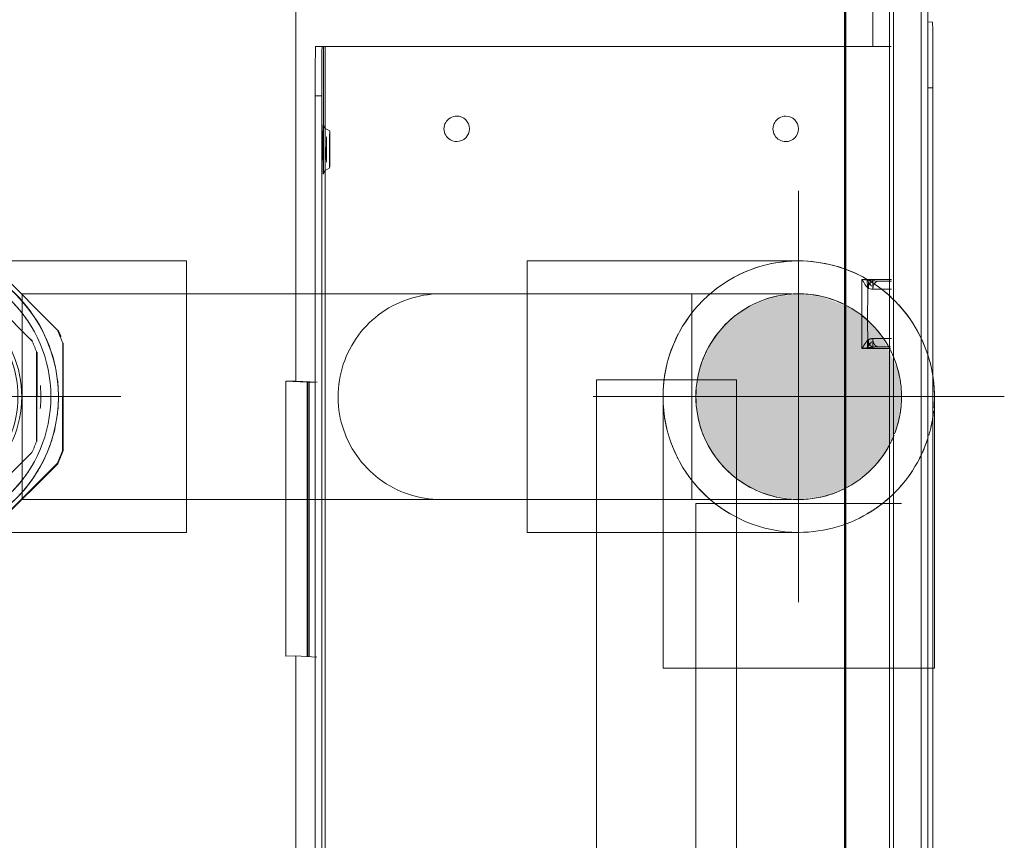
# Model space of a CAD drawing. Header units: millimetres. Extents: x -7237 to 20224, y 4737 to 43478.
# Tile 10 of 65: x 8320 to 8440, y 36047 to 36147. Entities that reach past the tile are written whole.
import ezdxf

# ---------------------------------------------------------------- set-up
doc = ezdxf.new("R2010")
doc.units = ezdxf.units.MM
doc.linetypes.add('ADSK_Осевая', pattern=[700, 500, -100, 0, -100])
doc.linetypes.add('ADSK_Скрыто', pattern=[300, 150, -150])
for name, color, linetype, lineweight in [('A-DETL-____-HDLN', 90, 'ADSK_Скрыто', 9), ('A-WALL-____-MCUT', 113, 'Continuous', 50), ('A-WALL-____-OTLN', 113, 'Continuous', 20), ('G-XREF-____-OTLN', 8, 'Continuous', 9), ('P-PIPE-____-CNTR', 3, 'ADSK_Осевая', 20), ('P-PIPE-____-OTLN', 3, 'Continuous', 20)]:
    doc.layers.add(name, color=color, linetype=linetype, lineweight=lineweight)

# ---------------------------------------------------------------- blocks, each defined once
blk = doc.blocks.new('Прямая форма - 83 new-610258-В_Этаж 02_Водопровод')
at = {"layer": 'A-WALL-____-MCUT', "color": 53}
blk.add_line((1900, 0), (300, 0), dxfattribs=at)
blk = doc.blocks.new('Прямая форма - SW - 008-610259-В_Этаж 02_Водопровод')
blk.add_blockref('Прямая форма - 83 new-610258-В_Этаж 02_Водопровод', (0, 0))
blk = doc.blocks.new('83 new_ifc_RVT-1-В_Этаж 02_Водопровод')
at = {"layer": 'A-WALL-____-OTLN', "color": 253, "lineweight": 20, "rotation": 90}
blk.add_blockref('Прямая форма - SW - 008-610259-В_Этаж 02_Водопровод', (20910.28, 35475.83), dxfattribs=at)
blk = doc.blocks.new('City Class FR - City Class F_iam-1558930-В_Этаж 02_Водопровод')
at = {"layer": 'A-DETL-____-HDLN'}
for p, q in [((-89.01, 31.49), (-89.01, 32.95)), ((-89.01, 32.95), (-89.01, 31.49)), ((-88.81, 32.95), (-88.8, 29.47)), ((-88.63, 32.82), (-77.28, 32.85)), ((-77.28, 32.85), (-88.63, 32.82)), ((-87.43, 33.32), (-78.48, 33.34)), ((-90.01, 31.95), (-90.01, 30.78)), ((-89.84, 30.17), (-91.92, 30.16)), ((-89.95, 30.78), (-88.81, 30.78)), ((-89.88, 30.27), (-89.14, 30.27)), ((-89.84, 30.13), (-88.8, 30.13)), ((-89.14, 30.27), (-89.62, 30.64)), ((-88.8, 29.47), (-92.62, 29.46)), ((-84.97, 14.22), (-73.15, 14.25)), ((-84.96, 9.61), (-84.97, 14.22))]:
    blk.add_line(p, q, dxfattribs=at)
for start_param, end_param in [(3.150557, 3.490411), (2.792279, 3.138605), (5.933871, 6.274221), (0.002988, 0.348818)]:
    blk.add_ellipse((-112.86, -35.69), major_axis=(1.55, 0), ratio=0.005175, start_param=start_param, end_param=end_param, dxfattribs=at)
for points in [[(-90.01, 30.78), (-89.87, 30.78), (-89.61, 30.82), (-89.28, 30.98), (-89.06, 31.21), (-89.01, 31.4), (-89.01, 31.49)], [(-88.98, 30.88), (-88.99, 30.98), (-89, 31.19), (-89.01, 31.39), (-89.01, 31.49)], [(-90.01, 30.78), (-90.01, 30.68), (-89.98, 30.47), (-89.89, 30.26), (-89.84, 30.17)], [(-89.84, 30.17), (-89.77, 30.12), (-89.63, 30.01), (-89.37, 29.83), (-89.09, 29.65), (-88.9, 29.53), (-88.8, 29.47)], [(-89.14, 30.27), (-89.09, 30.25), (-88.97, 30.21), (-88.86, 30.16), (-88.8, 30.13)], [(-88.8, 29.47), (-88.82, 29.59), (-88.85, 29.84), (-88.9, 30.2), (-88.94, 30.56), (-88.97, 30.78), (-88.98, 30.88)]]:
    blk.add_open_spline(points, degree=3, dxfattribs=at)
blk.add_open_spline([(-88.98, 30.88), (-88.98, 30.82), (-89.01, 30.71), (-89.09, 30.57), (-89.21, 30.46), (-89.37, 30.36), (-89.56, 30.25), (-89.72, 30.19), (-89.84, 30.17)], degree=3, knots=[0, 0, 0, 0, 0.166667, 0.333333, 0.5, 0.625, 0.75, 1, 1, 1, 1], dxfattribs=at)
at = {"layer": 'G-XREF-____-OTLN'}
for p, q in [((-120.49, 38.03), (84.51, 38.48)), ((174.35, 38.06), (-210.65, 37.22)), ((174.35, 37.26), (-210.65, 36.42)), ((-128.52, 37.44), (-128.49, 37.97)), ((-120.49, 38.03), (-120.49, 37.42)), ((-78.43, 33.34), (43.01, 33.6)), ((-214.63, 33.05), (-87.48, 33.32)), ((-214.63, 32.55), (-88.68, 32.82)), ((-88.68, 32.82), (-214.63, 32.55)), ((-125.51, 32.96), (-125.36, -35.87)), ((-97.2, 29.45), (-97.21, 33.04)), ((-97.01, 33.05), (-97.01, 31.47)), ((-97.01, 33.05), (-97.01, 31.48)), ((-97.01, 31.48), (-97.01, 33.05)), ((-96.01, 33.05), (-96.01, 30.77)), ((-90.01, 33.07), (-90.01, 31.98)), ((-77.23, 32.85), (41.81, 33.11)), ((41.81, 33.11), (-77.23, 32.85)), ((-175.47, 30.59), (-125.51, 30.7)), ((-97.21, 30.76), (-96.01, 30.77)), ((-97.2, 30.11), (-96.17, 30.12)), ((-96.39, 30.62), (-96.87, 30.26)), ((-96.87, 30.26), (-96.13, 30.26)), ((-91.97, 30.16), (-96.17, 30.16)), ((-92.67, 29.46), (-97.2, 29.45)), ((-73.1, 14.25), (37.76, 14.49)), ((-84.93, -2.78), (-84.96, 9.56)), ((49.07, -2.49), (-84.93, -2.78)), ((-125.36, -35.87), (89.64, -35.4)), ((83.63, -35.82), (-119.37, -36.26)), ((-115.11, -35.29), (-115.42, -35.84)), ((-110.3, -35.83), (-110.62, -35.28)), ((-125.37, -36.24), (-125.36, -36.07)), ((-125.37, -36.24), (-125.37, -37.04)), ((-125.37, -36.24), (-125.37, -37.04)), ((-125.36, -36.07), (-109.87, -36.03)), ((-119.37, -37.06), (-119.37, -36.26)), ((83.63, -36.62), (-119.37, -37.06)), ((-84.56, -36.77), (-84.68, -39.36)), ((-84.56, -36.98), (-84.56, -37.97)), ((-51.16, -36.7), (-51.28, -39.29)), ((-84.56, -37.97), (-84.67, -40.56)), ((-51.21, -37.81), (-84.61, -37.88)), ((-51.2, -37.64), (-84.6, -37.71)), ((-84.56, -37.97), (-51.21, -37.9)), ((-84.68, -39.36), (-193.86, -39.6)), ((-84.68, -39.36), (-84.67, -40.56)), ((-51.28, -39.29), (15.32, -39.15)), ((-51.27, -40.49), (-51.28, -39.29)), ((-84.67, -40.56), (-51.27, -40.49))]:
    blk.add_line(p, q, dxfattribs=at)
at = {"layer": 'G-XREF-____-OTLN', "flags": 128}
for points in [[(-115.42, -35.84), (-115.79, -36.09), (-115.81, -36.09)], [(-110.3, -35.83), (-109.93, -36.08), (-109.91, -36.08)]]:
    blk.add_lwpolyline(points, dxfattribs=at)
at = {"layer": 'G-XREF-____-OTLN'}
for centre, major_axis, ratio, start_param, end_param in [((-120.49, 37.99), (8, 0.02), 0.005175, 1.570548, 3.141345), ((-96.01, 31.48), (1, 0.002), 0.710757, 3.141593, 4.712036), ((-115.48, 20.15), (-1.55, 0.07), 0.999987, 3.189473, 6.331065), ((-115.48, 20.15), (-1.55, 0.07), 0.999987, 0.04788, 3.189473), ((-115.4, -19.85), (-1.55, 0.07), 0.999987, 3.189473, 6.331065), ((-115.4, -19.85), (-1.55, 0.07), 0.999987, 0.04788, 3.189473), ((-125.36, -35.87), (0, 0.2), 0.000248, 3.932166, 4.717564), ((-112.86, -35.84), (2.56, 0.01), 0.005175, 1.570548, 3.138605), ((-112.86, -35.84), (2.56, 0.01), 0.005175, 3.141345, 4.712141), ((-112.86, -35.29), (2.24, 0), 0.005175, 0.002988, 3.138605), ((-112.86, -35.29), (2.24, 0), 0.005175, 3.150557, 6.274221), ((-112.86, -35.69), (1.55, 0), 0.005175, 3.150557, 6.274221), ((-112.86, -35.69), (1.55, 0), 0.005175, 0.002988, 3.138605), ((-112.86, -35.84), (2.56, 0.01), 0.005175, 0.002988, 1.570548), ((-112.86, -35.84), (2.56, 0.01), 0.005175, 4.712141, 6.282937), ((-119.37, -36.23), (6, 0.01), 0.005175, 3.141593, 4.712141), ((-119.37, -37.03), (6, 0.01), 0.005175, 3.141593, 4.712141), ((-112.86, -36.09), (2.99, 0.01), 0.005175, 1.570548, 3.141345), ((-112.86, -36.09), (2.99, 0.01), 0.005175, 3.141345, 4.712141), ((-112.86, -36.09), (2.99, 0.01), 0.005175, 4.712141, 7.853734)]:
    blk.add_ellipse(centre, major_axis=major_axis, ratio=ratio, start_param=start_param, end_param=end_param, dxfattribs=at)
for points in [[(-97.01, 31.48), (-97.01, 31.38), (-97.01, 31.17), (-97.02, 30.96), (-97.03, 30.86)], [(-97.03, 30.86), (-97.04, 30.76), (-97.07, 30.54), (-97.11, 30.19), (-97.16, 29.82), (-97.19, 29.57), (-97.2, 29.45)], [(-97.2, 30.11), (-97.15, 30.14), (-97.03, 30.19), (-96.92, 30.24), (-96.87, 30.26)], [(-96.17, 30.16), (-96.23, 30.1), (-96.38, 29.99), (-96.64, 29.82), (-96.92, 29.63), (-97.11, 29.51), (-97.2, 29.45)], [(-96.01, 30.77), (-96.01, 30.66), (-96.03, 30.45), (-96.12, 30.25), (-96.17, 30.16)]]:
    blk.add_open_spline(points, degree=3, dxfattribs=at)
blk.add_open_spline([(-96.17, 30.16), (-96.24, 30.17), (-96.36, 30.21), (-96.54, 30.31), (-96.71, 30.42), (-96.85, 30.55), (-96.97, 30.7), (-97.03, 30.79), (-97.03, 30.86)], degree=3, knots=[0, 0, 0, 0, 0.166667, 0.333333, 0.5, 0.666667, 0.8125, 1, 1, 1, 1], dxfattribs=at)
blk = doc.blocks.new('City Class FR - City Class 25 FR-1559149-В_Этаж 02_Водопровод')
blk.add_blockref('City Class FR - City Class F_iam-1558930-В_Этаж 02_Водопровод', (0, 0))
blk = doc.blocks.new('ADSK_Полипропилен_Муфта с накидной гайкой - 25 х 3_4_-1254471-В_Этаж 02_Водопровод')
at = {"layer": 'A-DETL-____-HDLN', "color": 210}
for p, q in [((20789.07, 36118.69), (20779.81, 36109.47)), ((20803.72, 36119.31), (20790.65, 36119.34)), ((20797.98, 36118.8), (20797.97, 36118.8)), ((20814.51, 36109.39), (20805.29, 36118.65)), ((20802.43, 36116.32), (20791.59, 36116.34)), ((20790.24, 36115.78), (20782.55, 36108.13)), ((20811.43, 36108.07), (20803.78, 36115.76)), ((20797.58, 36111.31), (20797.52, 36111.31)), ((20779.16, 36107.9), (20779.13, 36094.82)), ((20811.24, 36108.32), (20811.48, 36108.07)), ((20815.13, 36094.75), (20815.16, 36107.82)), ((20815.16, 36107.82), (20815.23, 36107.81)), ((20815.23, 36107.81), (20815.2, 36094.74)), ((20781.99, 36106.78), (20781.97, 36095.94)), ((20811.97, 36095.87), (20811.99, 36106.72)), ((20812.04, 36106.72), (20812.02, 36095.87)), ((20782.52, 36094.59), (20790.17, 36086.9)), ((20803.72, 36086.87), (20811.4, 36094.53)), ((20815.2, 36094.74), (20815.13, 36094.75)), ((20779.78, 36093.25), (20789, 36083.99)), ((20805.21, 36083.95), (20814.47, 36093.18)), ((20814.55, 36093.17), (20805.28, 36083.95)), ((20814.47, 36093.18), (20814.55, 36093.17)), ((20796.57, 36091.34), (20796.62, 36091.33)), ((20791.52, 36086.34), (20802.37, 36086.32)), ((20796.29, 36083.84), (20796.31, 36083.84)), ((20805.28, 36083.95), (20805.21, 36083.95)), ((20790.57, 36083.34), (20803.64, 36083.31))]:
    blk.add_line(p, q, dxfattribs=at)
for centre, major_axis, start_param, end_param in [((20797.13, 36101.32), (0.84, 17.48), 0.045707, 3.1873), ((20797.14, 36101.32), (0.92, 19.13), 0.394026, 0.482786), ((20797.14, 36101.32), (0.84, 17.48), 0.045707, 0.359679), ((20797.13, 36101.32), (0.84, 17.48), 3.1873, 6.328893), ((20797.14, 36101.32), (0.84, 17.48), 6.013969, 6.328893), ((20797.14, 36101.32), (0.92, 19.13), 5.891813, 5.980573), ((20797.14, 36101.32), (0.84, 17.48), 0.455043, 0.683609), ((20797.14, 36101.32), (0.84, 17.48), 5.686445, 5.924101), ((20796.98, 36101.33), (0.76, 15.93), 0.392585, 0.484228), ((20797.1, 36101.32), (0.74, 15.38), 0.045707, 0.114388), ((20797.1, 36101.32), (0.74, 15.38), 6.260211, 6.328893), ((20796.98, 36101.33), (0.76, 15.93), 5.890372, 5.982015), ((20797.14, 36101.32), (0.84, 17.48), 0.780543, 1.404887), ((20796.98, 36101.33), (0.63, 13.18), 0.045707, 3.1873), ((20796.98, 36101.33), (0.63, 13.18), 3.1873, 6.328892), ((20797.14, 36101.32), (0.84, 17.48), 4.964561, 5.598255), ((20797.1, 36101.32), (0.74, 15.38), 0.777117, 0.885094), ((20797.1, 36101.32), (0.74, 15.38), 5.459553, 5.627435), ((20797.14, 36101.32), (0.92, 19.13), 1.179424, 1.268184), ((20797.14, 36101.32), (0.92, 19.13), 5.106415, 5.195175), ((20797.22, 36101.32), (0.92, 19.13), 5.150795, 5.195175), ((20796.98, 36101.33), (0.76, 15.93), 1.177983, 1.269626), ((20796.98, 36101.33), (0.76, 15.93), 5.104974, 5.196617), ((20797.03, 36101.33), (0.63, 13.18), 1.354704, 1.878303), ((20797.14, 36101.32), (0.84, 17.48), 1.504372, 1.728753), ((20797.14, 36101.32), (0.84, 17.48), 4.636752, 4.879313), ((20797.1, 36101.32), (0.74, 15.38), 1.568033, 1.664974), ((20797.1, 36101.32), (0.74, 15.38), 4.667267, 4.848926), ((20797.14, 36101.32), (0.84, 17.48), 1.828122, 2.140102), ((20797.14, 36101.32), (0.84, 17.48), 4.234497, 4.551627), ((20796.98, 36101.33), (0.76, 15.93), 1.963381, 2.055024), ((20796.98, 36101.33), (0.76, 15.93), 4.319575, 4.411219), ((20797.14, 36101.32), (0.92, 19.13), 1.964823, 2.053583), ((20797.14, 36101.32), (0.92, 19.13), 4.321017, 4.409777), ((20797.22, 36101.32), (0.92, 19.13), 4.321017, 4.409777), ((20797.14, 36101.32), (0.84, 17.48), 2.157875, 2.452713), ((20797.14, 36101.32), (0.84, 17.48), 3.917686, 4.221427), ((20797.1, 36101.32), (0.74, 15.38), 2.346543, 2.45726), ((20797.1, 36101.32), (0.74, 15.38), 3.887387, 4.058009), ((20797.14, 36101.32), (0.84, 17.48), 2.549158, 2.778445), ((20797.14, 36101.32), (0.84, 17.48), 3.591606, 3.829982), ((20796.98, 36101.33), (0.76, 15.93), 2.748779, 2.840422), ((20797.1, 36101.32), (0.74, 15.38), 3.116681, 3.1873), ((20797.1, 36101.32), (0.74, 15.38), 3.1873, 3.257918), ((20796.98, 36101.33), (0.76, 15.93), 3.534177, 3.625821), ((20797.14, 36101.32), (0.92, 19.13), 2.750221, 2.838981), ((20797.14, 36101.32), (0.84, 17.48), 2.873181, 3.1873), ((20797.14, 36101.32), (0.84, 17.48), 3.1873, 3.50237), ((20797.14, 36101.32), (0.92, 19.13), 3.535619, 3.624379), ((20797.22, 36101.32), (0.92, 19.13), 3.535619, 3.579999)]:
    blk.add_ellipse(centre, major_axis=major_axis, ratio=0.999987, start_param=start_param, end_param=end_param, dxfattribs=at)
blk = doc.blocks.new('ADSK_Полипропилен_Отвод - Универсальный-V68-В_Этаж 02_Водопровод')
at = {"layer": 'A-DETL-____-HDLN', "color": 210}
for p, q in [((20830.22, 36117.82), (20797.22, 36117.82)), ((20830.22, 36101.32), (20830.22, 36117.82)), ((20797.22, 36113.82), (20797.22, 36088.82)), ((20830.22, 36084.82), (20830.22, 36101.32)), ((20797.22, 36084.82), (20830.22, 36084.82))]:
    blk.add_line(p, q, dxfattribs=at)
at = {"layer": 'A-DETL-____-HDLN', "color": 210, "flags": 128}
for points in [[(20789.28, 36115.79), (20789.87, 36116.09), (20790.46, 36116.37), (20791.07, 36116.63), (20791.69, 36116.86), (20792.31, 36117.07), (20792.95, 36117.26), (20793.59, 36117.41), (20794.24, 36117.55), (20794.89, 36117.65), (20795.54, 36117.73), (20796.2, 36117.79), (20796.86, 36117.81)], [(20786.07, 36113.48), (20786.57, 36113.92), (20787.08, 36114.34), (20787.61, 36114.73), (20788.15, 36115.11)], [(20783.5, 36110.49), (20783.87, 36111.03), (20784.27, 36111.55), (20784.69, 36112.06), (20785.13, 36112.56)], [(20782.66, 36093.54), (20782.36, 36094.13), (20782.09, 36094.73), (20781.84, 36095.34), (20781.61, 36095.96), (20781.41, 36096.59), (20781.23, 36097.22), (20781.08, 36097.87), (20780.96, 36098.51), (20780.86, 36099.17), (20780.78, 36099.82), (20780.74, 36100.48), (20780.72, 36101.14), (20780.72, 36101.8), (20780.75, 36102.46), (20780.81, 36103.12), (20780.9, 36103.77), (20781.01, 36104.42), (20781.15, 36105.07), (20781.31, 36105.71), (20781.5, 36106.34), (20781.71, 36106.96), (20781.95, 36107.58), (20782.21, 36108.18), (20782.5, 36108.78), (20782.81, 36109.36)], [(20784.93, 36090.3), (20784.5, 36090.8), (20784.09, 36091.32), (20783.7, 36091.85), (20783.33, 36092.4)], [(20788.45, 36087.34), (20787.9, 36087.7), (20787.36, 36088.08), (20786.84, 36088.49), (20786.34, 36088.91)], [(20797.22, 36084.82), (20796.56, 36084.83), (20795.9, 36084.87), (20795.24, 36084.94), (20794.59, 36085.03), (20793.94, 36085.15), (20793.29, 36085.29), (20792.66, 36085.46), (20792.02, 36085.66), (20791.4, 36085.88), (20790.79, 36086.12), (20790.19, 36086.39), (20789.6, 36086.68)]]:
    blk.add_lwpolyline(points, dxfattribs=at)
at = {"layer": 'A-DETL-____-HDLN', "color": 210}
for radius, start, end in [(16.5, 0, 180), (12.5, 90, 270), (12.5, 270, 90), (16.5, 180, 0)]:
    blk.add_arc((20797.22, 36101.32), radius, start, end, dxfattribs=at)
for points, knots in [([(20801.04, 36117.37), (20800.82, 36117.42), (20799.56, 36117.69), (20798.27, 36117.82), (20797.22, 36117.82)], [0.8271005, 0.8271005, 0.8271005, 0.8271005, 0.8571429, 1, 1, 1, 1]), ([(20804.76, 36115.99), (20804.34, 36116.21), (20803.48, 36116.6), (20802.61, 36116.92), (20802.16, 36117.06)], [0.6542456, 0.6542456, 0.6542456, 0.6542456, 0.7142857, 0.7758694, 0.7758694, 0.7758694, 0.7758694]), ([(20811.5, 36109.58), (20811.33, 36109.87), (20810.98, 36110.44), (20810.41, 36111.23), (20809.82, 36111.98), (20809.19, 36112.68), (20808.54, 36113.33), (20807.64, 36114.13), (20806.75, 36114.81), (20806.06, 36115.25), (20805.86, 36115.37)], [0.2857143, 0.2857143, 0.2857143, 0.2857143, 0.3214286, 0.3571429, 0.3928571, 0.4285714, 0.4642857, 0.5, 0.5714286, 0.6007777, 0.6007777, 0.6007777, 0.6007777]), ([(20805.86, 36087.27), (20806.06, 36087.39), (20806.51, 36087.67), (20807.17, 36088.15), (20807.87, 36088.71), (20808.54, 36089.31), (20809.19, 36089.95), (20809.82, 36090.65), (20810.41, 36091.4), (20810.98, 36092.2), (20811.33, 36092.76), (20811.5, 36093.05)], [0.3992223, 0.3992223, 0.3992223, 0.3992223, 0.4285714, 0.4642857, 0.5, 0.5357143, 0.5714286, 0.6071429, 0.6428571, 0.6785714, 0.7142857, 0.7142857, 0.7142857, 0.7142857]), ([(20802.16, 36085.58), (20802.61, 36085.72), (20803.48, 36086.03), (20804.34, 36086.43), (20804.76, 36086.64)], [0.2241306, 0.2241306, 0.2241306, 0.2241306, 0.2857143, 0.3457544, 0.3457544, 0.3457544, 0.3457544]), ([(20797.22, 36084.82), (20798.27, 36084.82), (20799.56, 36084.94), (20800.82, 36085.22), (20801.04, 36085.27)], [0, 0, 0, 0, 0.1428571, 0.1728995, 0.1728995, 0.1728995, 0.1728995])]:
    blk.add_open_spline(points, degree=3, knots=knots, dxfattribs=at)
blk = doc.blocks.new('ADSK_Полипропилен_Отвод - Универсальный-V69-В_Этаж 02_Водопровод')
at = {"layer": 'A-DETL-____-HDLN', "color": 210}
for p, q in [((20904.64, 36117.82), (20871.64, 36117.82)), ((20871.64, 36117.82), (20871.64, 36101.32)), ((20871.64, 36101.32), (20871.64, 36084.82)), ((20871.64, 36084.82), (20880.02, 36084.82)), ((20897.12, 36084.82), (20904.64, 36084.82))]:
    blk.add_line(p, q, dxfattribs=at)
at = {"layer": 'P-PIPE-____-OTLN', "color": 220}
blk.add_line((20880.07, 36084.82), (20897.07, 36084.82), dxfattribs=at)
blk = doc.blocks.new('ADSK_Полипропилен_Отвод - Универсальный-V28-В_Этаж 02_Водопровод')
at = {"layer": 'A-DETL-____-HDLN', "color": 210}
for p, q in [((20919.1, 36109.25), (20919.41, 36108.67)), ((20919.41, 36108.67), (20919.5, 36108.48)), ((20919.6, 36108.27), (20919.69, 36108.07)), ((20888.14, 36101.32), (20888.14, 36084.87)), ((20917.14, 36101.32), (20892.14, 36101.32)), ((20897.08, 36068.32), (20904.64, 36068.32)), ((20904.64, 36068.32), (20921.14, 36068.32))]:
    blk.add_line(p, q, dxfattribs=at)
at = {"layer": 'A-DETL-____-HDLN', "color": 210, "flags": 128}
for points in [[(20896.86, 36115.87), (20897.45, 36116.17), (20898.05, 36116.45), (20898.66, 36116.7), (20899.28, 36116.92), (20899.91, 36117.13), (20900.54, 36117.3), (20901.18, 36117.45), (20901.83, 36117.58), (20902.49, 36117.68), (20903.14, 36117.75), (20903.8, 36117.8), (20904.46, 36117.82), (20905.12, 36117.81), (20905.78, 36117.78), (20906.44, 36117.72), (20907.09, 36117.63), (20907.74, 36117.52), (20908.39, 36117.39), (20909.03, 36117.22), (20909.66, 36117.04), (20910.28, 36116.82), (20910.9, 36116.58), (20911.5, 36116.32), (20912.1, 36116.03), (20912.68, 36115.72)], [(20893.62, 36113.6), (20894.12, 36114.03), (20894.64, 36114.45), (20895.17, 36114.83), (20895.72, 36115.2)], [(20913.81, 36115.04), (20914.35, 36114.66), (20914.87, 36114.26), (20915.38, 36113.84), (20915.87, 36113.4)], [(20916.8, 36112.46), (20917.24, 36111.97), (20917.66, 36111.45), (20918.05, 36110.93), (20918.42, 36110.38)], [(20890.66, 36110.08), (20891.02, 36110.63), (20891.4, 36111.17), (20891.81, 36111.69), (20892.23, 36112.2)], [(20888.14, 36101.32), (20888.15, 36101.98), (20888.19, 36102.64), (20888.26, 36103.29), (20888.35, 36103.95), (20888.47, 36104.6), (20888.61, 36105.24), (20888.78, 36105.88), (20888.97, 36106.51), (20889.2, 36107.13), (20889.44, 36107.74), (20889.71, 36108.35), (20890, 36108.94)], [(20919.69, 36108.07), (20919.95, 36107.46), (20920.18, 36106.85), (20920.3, 36106.51)], [(20920.39, 36106.22), (20920.58, 36105.59), (20920.73, 36104.94), (20920.87, 36104.3), (20920.91, 36104.04)]]:
    blk.add_lwpolyline(points, dxfattribs=at)
at = {"layer": 'A-DETL-____-HDLN', "color": 210}
for radius, start, end in [(16.5, 90, 270), (16.5, 60, 90), (16.5, 24.8121, 56.5191), (12.5, 30, 180), (12.5, 27.9723, 30), (16.5, 17.5322, 23.9092), (12.5, 22.015, 27.1484), (12.5, 15, 21.1911), (16.5, 6.1168, 16.6293), (12.5, 0, 15), (12.5, 180, 330), (12.5, 345, 0), (16.5, 356.5303, 0), (16.5, 343.3707, 353.8832), (12.5, 338.8089, 345), (12.5, 332.8516, 337.985), (16.5, 336.0908, 342.4678), (16.5, 270, 335.1879), (12.5, 330, 332.0277)]:
    blk.add_arc((20904.64, 36101.32), radius, start, end, dxfattribs=at)
for points, knots in [([(20888.14, 36101.32), (20888.14, 36100.27), (20888.26, 36098.98), (20888.54, 36097.71), (20888.59, 36097.49)], [0, 0, 0, 0, 0.1428571, 0.1728995, 0.1728995, 0.1728995, 0.1728995]), ([(20920.69, 36097.49), (20920.74, 36097.71), (20920.84, 36098.19), (20920.93, 36098.68), (20920.97, 36098.95)], [0.82710052, 0.82710052, 0.82710052, 0.82710052, 0.85714286, 0.89326955, 0.89326955, 0.89326955, 0.89326955]), ([(20888.9, 36096.37), (20889.04, 36095.92), (20889.35, 36095.05), (20889.75, 36094.19), (20889.96, 36093.77)], [0.2241306, 0.2241306, 0.2241306, 0.2241306, 0.2857143, 0.3457544, 0.3457544, 0.3457544, 0.3457544]), ([(20919.65, 36094.47), (20919.74, 36094.66), (20920.01, 36095.29), (20920.24, 36095.92), (20920.38, 36096.37)], [0.68725238, 0.68725238, 0.68725238, 0.68725238, 0.71428571, 0.77586938, 0.77586938, 0.77586938, 0.77586938]), ([(20890.79, 36092.35), (20890.85, 36092.26), (20891.07, 36091.92), (20891.47, 36091.36), (20892.03, 36090.67), (20892.62, 36089.99), (20893.27, 36089.34), (20893.97, 36088.71), (20894.72, 36088.12), (20895.52, 36087.56), (20896.08, 36087.21), (20896.37, 36087.04)], [0.4148442, 0.4148442, 0.4148442, 0.4148442, 0.4285714, 0.4642857, 0.5, 0.5357143, 0.5714286, 0.6071429, 0.6428571, 0.6785714, 0.7142857, 0.7142857, 0.7142857, 0.7142857]), ([(20916.26, 36089.61), (20916.39, 36089.74), (20916.73, 36090.09), (20917.45, 36090.89), (20918.05, 36091.68), (20918.43, 36092.26), (20918.49, 36092.35)], [0.4430708, 0.4430708, 0.4430708, 0.4430708, 0.4642857, 0.5, 0.5714286, 0.5851558, 0.5851558, 0.5851558, 0.5851558]), ([(20912.9, 36087.04), (20913.19, 36087.21), (20913.76, 36087.56), (20914.55, 36088.12), (20915.3, 36088.71), (20915.82, 36089.18), (20916.1, 36089.45), (20916.15, 36089.5)], [0.2857143, 0.2857143, 0.2857143, 0.2857143, 0.3214286, 0.3571429, 0.3928571, 0.4285714, 0.4369394, 0.4369394, 0.4369394, 0.4369394])]:
    blk.add_open_spline(points, degree=3, knots=knots, dxfattribs=at)
for points in [[(20921.08, 36099.98), (20921.11, 36100.25), (20921.12, 36100.53), (20921.13, 36100.81)], [(20919.31, 36093.77), (20919.4, 36093.94), (20919.48, 36094.11), (20919.56, 36094.28)]]:
    blk.add_open_spline(points, degree=3, dxfattribs=at)
at = {"layer": 'P-PIPE-____-OTLN', "color": 220}
for p, q in [((20921.14, 36068.32), (20921.14, 36101.32)), ((20888.14, 36084.82), (20888.14, 36068.32)), ((20888.14, 36068.32), (20897.04, 36068.32))]:
    blk.add_line(p, q, dxfattribs=at)
at = {"layer": 'P-PIPE-____-OTLN', "color": 220, "flags": 128}
blk.add_lwpolyline([(20920.97, 36103.65), (20921.05, 36102.99), (20921.11, 36102.33), (20921.13, 36101.67)], dxfattribs=at)
at = {"layer": 'P-PIPE-____-OTLN', "color": 220}
for start, end in [(56.6919, 59.8028), (0, 4.7932)]:
    blk.add_arc((20904.64, 36101.32), 16.5, start, end, dxfattribs=at)
blk = doc.blocks.new('ADSK_Полипропилен_Обвод - Обвод длинный под сварку-1567110-В_Этаж 02_Водопровод')
at = {"layer": 'A-DETL-____-HDLN', "color": 210}
for p, q in [((20906.13, 36113.73), (20906.63, 36113.66)), ((20912.1, 36111.34), (20912.5, 36111.04)), ((20916.1, 36106.31), (20916.13, 36106.24)), ((20916.23, 36106), (20916.29, 36105.85)), ((20917.05, 36099.82), (20916.98, 36099.33)), ((20914.66, 36093.85), (20914.36, 36093.46)), ((20909.63, 36089.86), (20909.17, 36089.67))]:
    blk.add_line(p, q, dxfattribs=at)
at = {"layer": 'A-DETL-____-HDLN', "color": 210, "flags": 128}
for points in [[(20848.64, 36101.32), (20848.65, 36101.82), (20848.68, 36102.32), (20848.73, 36102.81), (20848.8, 36103.31), (20848.89, 36103.8), (20849, 36104.29), (20849.12, 36104.77), (20849.27, 36105.25), (20849.44, 36105.72), (20849.62, 36106.19), (20849.83, 36106.64), (20850.05, 36107.09), (20850.29, 36107.53), (20850.55, 36107.96), (20850.82, 36108.38), (20851.11, 36108.78), (20851.42, 36109.18), (20851.74, 36109.56), (20852.08, 36109.93), (20852.43, 36110.28), (20852.79, 36110.63), (20853.17, 36110.95), (20853.56, 36111.26), (20853.97, 36111.56), (20854.38, 36111.84), (20854.81, 36112.1), (20855.25, 36112.34), (20855.69, 36112.57), (20856.15, 36112.78), (20856.61, 36112.97), (20857.08, 36113.14), (20857.55, 36113.29), (20858.04, 36113.43), (20858.52, 36113.54), (20859.01, 36113.64), (20859.51, 36113.71), (20860, 36113.77), (20860.5, 36113.8), (20861, 36113.82), (20861.14, 36113.82)], [(20861.14, 36113.82), (20861.17, 36113.82), (20861.28, 36113.82), (20861.45, 36113.82), (20861.69, 36113.82), (20862, 36113.82), (20862.38, 36113.82), (20862.82, 36113.82), (20863.33, 36113.82), (20863.91, 36113.82), (20864.55, 36113.82), (20865.25, 36113.82), (20866.02, 36113.82), (20866.85, 36113.82), (20867.74, 36113.82), (20868.68, 36113.82), (20869.69, 36113.82), (20870.75, 36113.82), (20871.86, 36113.82), (20873.03, 36113.82), (20874.24, 36113.82), (20875.5, 36113.82), (20876.81, 36113.82), (20878.17, 36113.82), (20879.56, 36113.82), (20881, 36113.82), (20882.47, 36113.82)], [(20861.24, 36113.82), (20861.15, 36113.82), (20861.14, 36113.82)], [(20882.89, 36113.82), (20881.4, 36113.82), (20879.96, 36113.82), (20878.55, 36113.82), (20877.19, 36113.82), (20875.86, 36113.82), (20874.59, 36113.82), (20873.36, 36113.82), (20872.18, 36113.82), (20871.05, 36113.82), (20869.98, 36113.82), (20868.96, 36113.82), (20867.99, 36113.82), (20867.09, 36113.82), (20866.24, 36113.82), (20865.46, 36113.82), (20864.74, 36113.82), (20864.08, 36113.82), (20863.48, 36113.82), (20862.96, 36113.82), (20862.49, 36113.82), (20862.1, 36113.82), (20861.77, 36113.82), (20861.51, 36113.82), (20861.32, 36113.82), (20861.24, 36113.82)], [(20882.89, 36113.82), (20884.37, 36113.82), (20885.82, 36113.82), (20887.22, 36113.82), (20888.59, 36113.82), (20889.91, 36113.82), (20891.19, 36113.82), (20892.42, 36113.82), (20893.59, 36113.82), (20894.72, 36113.82), (20895.8, 36113.82), (20896.82, 36113.82), (20897.78, 36113.82), (20898.68, 36113.82), (20899.53, 36113.82), (20900.31, 36113.82), (20901.04, 36113.82), (20901.7, 36113.82), (20902.29, 36113.82), (20902.82, 36113.82), (20903.28, 36113.82), (20903.68, 36113.82)], [(20903.78, 36113.82), (20903.4, 36113.82), (20902.95, 36113.82), (20902.44, 36113.82), (20901.87, 36113.82), (20901.23, 36113.82), (20900.52, 36113.82), (20899.76, 36113.82), (20898.93, 36113.82), (20898.04, 36113.82), (20897.09, 36113.82), (20896.09, 36113.82), (20895.03, 36113.82), (20893.91, 36113.82), (20892.75, 36113.82), (20891.53, 36113.82), (20890.27, 36113.82), (20888.96, 36113.82), (20887.61, 36113.82), (20886.21, 36113.82), (20884.78, 36113.82), (20883.3, 36113.82)], [(20861.14, 36088.82), (20860.64, 36088.83), (20860.14, 36088.86), (20859.64, 36088.91), (20859.15, 36088.98), (20858.65, 36089.07), (20858.17, 36089.18), (20857.68, 36089.3), (20857.21, 36089.45), (20856.73, 36089.62), (20856.27, 36089.8), (20855.81, 36090.01), (20855.37, 36090.23), (20854.93, 36090.47), (20854.5, 36090.73), (20854.08, 36091), (20853.67, 36091.29), (20853.28, 36091.6), (20852.9, 36091.92), (20852.53, 36092.26), (20852.17, 36092.61), (20851.83, 36092.97), (20851.5, 36093.35), (20851.19, 36093.75), (20850.9, 36094.15), (20850.62, 36094.56), (20850.36, 36094.99), (20850.11, 36095.43), (20849.89, 36095.87), (20849.68, 36096.33), (20849.49, 36096.79), (20849.32, 36097.26), (20849.16, 36097.73), (20849.03, 36098.22), (20848.91, 36098.7), (20848.82, 36099.19), (20848.74, 36099.69), (20848.69, 36100.18), (20848.65, 36100.68), (20848.64, 36101.18), (20848.64, 36101.32)], [(20861.14, 36088.82), (20861.17, 36088.82), (20861.24, 36088.82)], [(20880.02, 36088.82), (20879.96, 36088.82), (20878.55, 36088.82), (20877.19, 36088.82), (20875.86, 36088.82), (20874.59, 36088.82), (20873.36, 36088.82), (20872.18, 36088.82), (20871.05, 36088.82), (20869.98, 36088.82), (20868.96, 36088.82), (20867.99, 36088.82), (20867.09, 36088.82), (20866.24, 36088.82), (20865.46, 36088.82), (20864.74, 36088.82), (20864.08, 36088.82), (20863.48, 36088.82), (20862.96, 36088.82), (20862.49, 36088.82), (20862.1, 36088.82), (20861.77, 36088.82), (20861.51, 36088.82), (20861.32, 36088.82), (20861.19, 36088.82), (20861.14, 36088.82), (20861.14, 36088.82)], [(20861.24, 36088.82), (20861.39, 36088.82), (20861.61, 36088.82), (20861.9, 36088.82), (20862.26, 36088.82), (20862.68, 36088.82), (20863.17, 36088.82), (20863.73, 36088.82), (20864.35, 36088.82), (20865.04, 36088.82), (20865.79, 36088.82), (20866.6, 36088.82), (20867.47, 36088.82), (20868.4, 36088.82), (20869.39, 36088.82), (20870.43, 36088.82), (20871.53, 36088.82), (20872.68, 36088.82), (20873.88, 36088.82), (20875.13, 36088.82), (20876.42, 36088.82), (20877.77, 36088.82), (20879.15, 36088.82), (20880.02, 36088.82)], [(20891.69, 36088.82), (20892.42, 36088.82), (20893.59, 36088.82), (20894.72, 36088.82), (20895.8, 36088.82), (20896.82, 36088.82), (20897.78, 36088.82), (20898.68, 36088.82), (20899.53, 36088.82), (20900.31, 36088.82), (20901.04, 36088.82), (20901.7, 36088.82), (20902.29, 36088.82), (20902.82, 36088.82), (20903.28, 36088.82), (20903.68, 36088.82)], [(20903.78, 36088.82), (20903.4, 36088.82), (20902.95, 36088.82), (20902.44, 36088.82), (20901.87, 36088.82), (20901.23, 36088.82), (20900.52, 36088.82), (20899.76, 36088.82), (20898.93, 36088.82), (20898.04, 36088.82), (20897.09, 36088.82), (20896.09, 36088.82), (20895.03, 36088.82), (20893.91, 36088.82), (20892.75, 36088.82), (20891.69, 36088.82)]]:
    blk.add_lwpolyline(points, dxfattribs=at)
at = {"layer": 'A-DETL-____-HDLN', "color": 210}
for start, end in [(27.9723, 180), (22.015, 27.1484), (0, 21.1911), (180, 332.0277), (338.8089, 0), (332.8516, 337.985)]:
    blk.add_arc((20904.64, 36101.32), 12.5, start, end, dxfattribs=at)

msp = doc.modelspace()

# ---------------------------------------------------------------- hatches: boundary and pattern name
at = {"layer": 'P-PIPE-____-OTLN'}
msp.add_hatch(color=256, dxfattribs=at).paths.add_polyline_path([(8414.56, 36088.82), (8417.8, 36089.24), (8420.81, 36090.49), (8423.4, 36092.48), (8425.39, 36095.07), (8426.64, 36098.08), (8427.06, 36101.32), (8426.64, 36104.55), (8424.82, 36108.32), (8423.4, 36110.16), (8420.81, 36112.14), (8417.44, 36113.44), (8414.56, 36113.82), (8411.33, 36113.39), (8408.31, 36112.14), (8405.73, 36110.16), (8403.74, 36107.57), (8402.49, 36104.55), (8402.06, 36101.32), (8402.49, 36098.08), (8403.74, 36095.07), (8405.88, 36092.36), (8408.31, 36090.49), (8411.33, 36089.24)])

# ---------------------------------------------------------------- linework, layer by layer
at = {"layer": 'A-DETL-____-HDLN', "color": 210}
for p, q in [((8401.56, 36113.82), (8320.14, 36113.82)), ((8320.14, 36113.82), (8320.14, 36088.82)), ((8401.56, 36088.82), (8401.56, 36113.82)), ((8320.14, 36088.82), (8389.95, 36088.82)), ((8402.06, 36088.32), (8402.06, 36084.87)), ((8427.06, 36088.32), (8402.06, 36088.32)), ((8427.06, 35835.44), (8427.06, 36088.32))]:
    msp.add_line(p, q, dxfattribs=at)
at = {"layer": 'P-PIPE-____-CNTR', "color": 220}
for p, q in [((8414.56, 36076.32), (8414.56, 36126.32)), ((8414.56, 36076.32), (8414.56, 36126.32)), ((8282.14, 36101.32), (8332.14, 36101.32)), ((8389.56, 36101.32), (8439.56, 36101.32)), ((8389.56, 36101.32), (8439.56, 36101.32))]:
    msp.add_line(p, q, dxfattribs=at)
at = {"layer": 'P-PIPE-____-OTLN', "color": 220}
for p, q in [((8390, 36088.82), (8401.56, 36088.82)), ((8402.06, 36084.82), (8402.06, 35987.33))]:
    msp.add_line(p, q, dxfattribs=at)

# ---------------------------------------------------------------- block references
at = {"lineweight": 9}
msp.add_blockref('83 new_ifc_RVT-1-В_Этаж 02_Водопровод', (-12490.07, 0), dxfattribs=at)
at = {"layer": 'A-DETL-____-HDLN', "rotation": 269.8755786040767}
msp.add_blockref('City Class FR - City Class 25 FR-1559149-В_Этаж 02_Водопровод', (8392.59, 36018.43), dxfattribs=at)
at = {"layer": 'A-DETL-____-HDLN', "color": 210}
for name in ['ADSK_Полипропилен_Муфта с накидной гайкой - 25 х 3_4_-1254471-В_Этаж 02_Водопровод', 'ADSK_Полипропилен_Отвод - Универсальный-V68-В_Этаж 02_Водопровод', 'ADSK_Полипропилен_Отвод - Универсальный-V69-В_Этаж 02_Водопровод', 'ADSK_Полипропилен_Отвод - Универсальный-V28-В_Этаж 02_Водопровод', 'ADSK_Полипропилен_Обвод - Обвод длинный под сварку-1567110-В_Этаж 02_Водопровод']:
    msp.add_blockref(name, (-12490.07, 0), dxfattribs=at)

doc.saveas('drawing.dxf')
